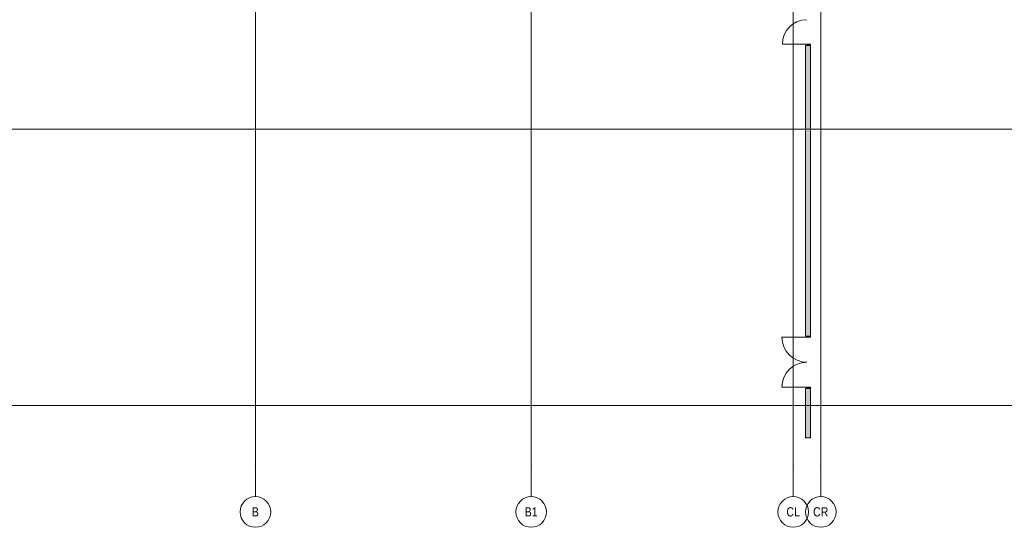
# Model space of a CAD drawing. Header units: millimetres. Extents: x -14761 to 157739, y -22400 to 107990.
# Tile 6 of 190: x 10309 to 42437, y -3975 to 12570. Entities that reach past the tile are written whole.
import ezdxf

# ---------------------------------------------------------------- set-up
doc = ezdxf.new("R2010")
doc.units = ezdxf.units.MM
doc.header["$MEASUREMENT"] = 0
doc.layers.add('Конструктив - Стены наружние фасад', color=7, linetype='Continuous')
doc.layers.add('Элемент Модели - Оси', color=7, linetype='Continuous')
doc.styles.add('СГЕНЕРИР_СТИЛЬ_3', font='txt')

msp = doc.modelspace()

# ---------------------------------------------------------------- hatches: boundary and pattern name
at = {"layer": 'Конструктив - Стены наружние фасад', "linetype": 'Continuous', "lineweight": 0, "true_color": 0x000000}
for points in [[(35945, 2260), (35960, 2260), (35960, 11730), (35945, 11730)], [(35990, 11730), (35960, 11730), (35960, 2260), (35990, 2260)], [(35990, 2260), (36110, 2260), (36110, 11730), (35990, 11730)], [(35945, -1055), (35960, -1055), (35960, 550), (35945, 550)], [(35960, 550), (35960, -1055), (35990, -1055), (35990, 550)], [(35990, 550), (35990, -1055), (36110, -1055), (36110, 550)]]:
    msp.add_hatch(color=18, dxfattribs=at).paths.add_polyline_path(points)
at = {"layer": 'Конструктив - Стены наружние фасад', "linetype": 'Continuous', "lineweight": 0, "true_color": 0x7f7f7f}
for points in [[(35995, 11730), (36110, 11730), (36110, 11770), (35995, 11770)], [(36110, 2260), (35995, 2260), (35995, 2220), (36110, 2220)], [(35995, 550), (36110, 550), (36110, 590), (35995, 590)]]:
    msp.add_hatch(color=8, dxfattribs=at).paths.add_polyline_path(points)

# ---------------------------------------------------------------- linework, layer by layer
at = {"layer": 'Конструктив - Стены наружние фасад', "color": 7, "linetype": 'Continuous', "lineweight": 15}
for p, q in [((35995, 11770), (35195, 11770)), ((35945, 11730), (35945, 11693)), ((35960, 11730), (35945, 11730)), ((35960, 11730), (35945, 11730)), ((35960, 11730), (35945, 11730)), ((35945, 11730), (35945, 11693)), ((35945, 11730), (35945, 11693)), ((35990, 11730), (35960, 11730)), ((35990, 11730), (35960, 11730)), ((35990, 11730), (35960, 11730)), ((35995, 11730), (35990, 11730)), ((35995, 11730), (35990, 11730)), ((35995, 11730), (35990, 11730)), ((35995, 11730), (35995, 11770)), ((35995, 11770), (36110, 11770)), ((36110, 11730), (35995, 11730)), ((36110, 11730), (35995, 11730)), ((36110, 11730), (35995, 11730)), ((36110, 11730), (35995, 11730)), ((36110, 11770), (36110, 11730)), ((36110, 11730), (36110, 11693)), ((36110, 11730), (36110, 11693)), ((36110, 11730), (36110, 11693)), ((35945, 2260), (35945, 2297)), ((35945, 2260), (35945, 2297)), ((35945, 2260), (35945, 2297)), ((35960, 2260), (35945, 2260)), ((35960, 2260), (35945, 2260)), ((35960, 2260), (35945, 2260)), ((35990, 2260), (35960, 2260)), ((35990, 2260), (35960, 2260)), ((35990, 2260), (35960, 2260)), ((35995, 2260), (35990, 2260)), ((35995, 2260), (35990, 2260)), ((35995, 2260), (35990, 2260)), ((36110, 2260), (35995, 2260)), ((35995, 2220), (35995, 2260)), ((35995, 2260), (36110, 2260)), ((36110, 2260), (35995, 2260)), ((36110, 2260), (35995, 2260)), ((36110, 2260), (36110, 2297)), ((36110, 2260), (36110, 2297)), ((36110, 2260), (36110, 2297)), ((36110, 2260), (36110, 2220)), ((35995, 2220), (35180, 2220)), ((36110, 2220), (35995, 2220)), ((35995, 590), (35180, 590)), ((35945, 550), (35945, 513)), ((35960, 550), (35945, 550)), ((35960, 550), (35945, 550)), ((35960, 550), (35945, 550)), ((35945, 550), (35945, 513)), ((35945, 550), (35945, 513)), ((35990, 550), (35960, 550)), ((35990, 550), (35960, 550)), ((35990, 550), (35960, 550)), ((35995, 550), (35990, 550)), ((35995, 550), (35990, 550)), ((35995, 550), (35990, 550)), ((35995, 550), (35995, 590)), ((35995, 590), (36110, 590)), ((36110, 550), (35995, 550)), ((36110, 550), (35995, 550)), ((36110, 550), (35995, 550)), ((36110, 550), (35995, 550)), ((36110, 590), (36110, 550)), ((36110, 550), (36110, 513)), ((36110, 550), (36110, 513)), ((36110, 550), (36110, 513))]:
    msp.add_line(p, q, dxfattribs=at)
at = {"layer": 'Конструктив - Стены наружние фасад', "color": 7, "linetype": 'Continuous', "lineweight": 15, "flags": 128}
for points in [[(35945, 11730), (35945, 2260)], [(36110, 2260), (36110, 11730)], [(35945, 550), (35945, -1055)], [(36110, -1055), (36110, 550)], [(35945, -1055), (35960, -1055)], [(35960, -1055), (35990, -1055)], [(35990, -1055), (36110, -1055)]]:
    msp.add_lwpolyline(points, dxfattribs=at)
at = {"layer": 'Конструктив - Стены наружние фасад', "color": 7, "linetype": 'Continuous', "lineweight": 15}
for centre, radius, start, end in [((35995, 11770), 800, 90, 180), ((35995, 2220), 815, 180, 270), ((35995, 590), 815, 90, 180)]:
    msp.add_arc(centre, radius, start, end, dxfattribs=at)
at = {"layer": 'Элемент Модели - Оси', "color": 7, "linetype": 'Continuous', "lineweight": 15}
for p, q in [((18000, 92200), (18000, -1975)), ((27000, 92200), (27000, -1975)), ((35550, 92200), (35550, -1975)), ((36450, 92200), (36450, -1975)), ((-12761, 9000), (155650, 9000)), ((-12761, 0), (155650, 0)), ((18000, -1975), (18000, -2975)), ((27000, -1975), (27000, -2975)), ((35550, -1975), (35550, -2975)), ((36450, -1975), (36450, -2975))]:
    msp.add_line(p, q, dxfattribs=at)
for centre in [(18000, -3475), (27000, -3475), (35550, -3475), (36450, -3475)]:
    msp.add_circle(centre, 500, dxfattribs=at)
for p in [(18000, -1975), (18000, -1975), (27000, -1975), (27000, -1975), (35550, -1975), (35550, -1975), (36450, -1975), (36450, -1975)]:
    msp.add_point(p, dxfattribs=at)

# ---------------------------------------------------------------- texts
at = {"layer": 'Элемент Модели - Оси', "color": 30, "lineweight": 5, "true_color": 0xff823e, "char_height": 300, "attachment_point": 4, "style": 'СГЕНЕРИР_СТИЛЬ_3'}
for s, insert in [('\\A1;{\\pql;\\pt0;\\fArial Narrow|b0|i0|c204|p34;B}', (17884, -3473)), ('\\A1;{\\pql;\\pt0;\\fArial Narrow|b0|i0|c204|p34;B1}', (26788, -3473)), ('\\A1;{\\pql;\\pt0;\\fArial Narrow|b0|i0|c204|p34;CL}', (35328, -3473)), ('\\A1;{\\pql;\\pt0;\\fArial Narrow|b0|i0|c204|p34;CR}', (36199, -3473))]:
    msp.add_mtext(s, dxfattribs=dict(at, insert=insert))

doc.saveas('drawing.dxf')
